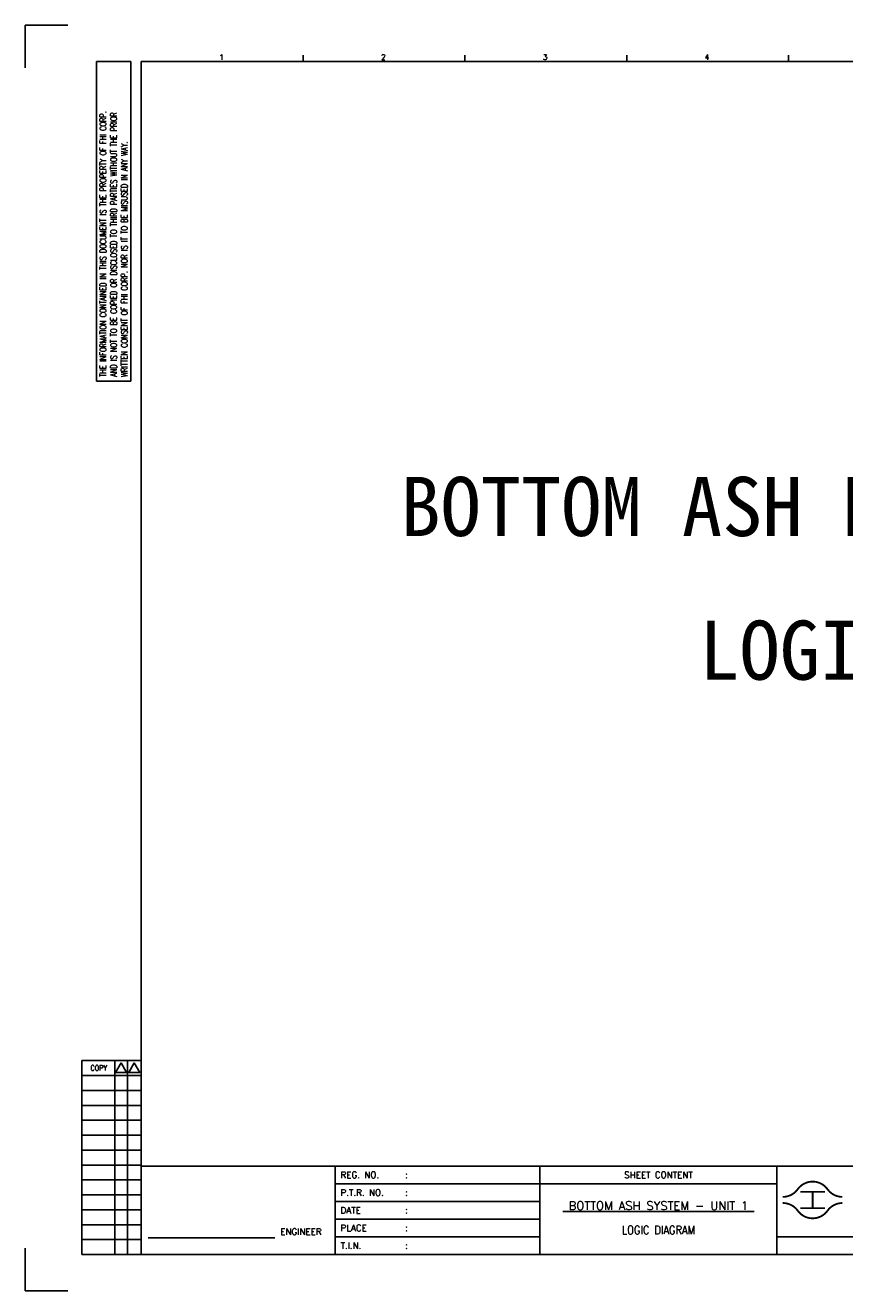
# Model space of a CAD drawing. Extents: x 1536 to 2142, y 390 to 818.
# Tile 1 of 3: x 1536 to 1813, y 390 to 818. Entities that reach past the tile are written whole.
import ezdxf
from ezdxf.enums import TextEntityAlignment as Align
from ezdxf.lldxf.tags import DXFTag

# ---------------------------------------------------------------- set-up
doc = ezdxf.new("R2010")
doc.units = 0
doc.header["$MEASUREMENT"] = 0
doc.layers.get('0').update_dxf_attribs({"linetype": 'CONTINUOUS'})
doc.layers.get('DEFPOINTS').update_dxf_attribs({"linetype": 'CONTINUOUS'})
for name, color, linetype in [('CON', 4, 'CONTINUOUS'), ('DIM', 3, 'CONTINUOUS'), ('HID', 2, 'HIDDEN'), ('TEXT', 7, 'CONTINUOUS'), ('圖框CON', 4, 'CONTINUOUS'), ('圖框DIM', 3, 'CONTINUOUS'), ('框線', 6, 'CONTINUOUS')]:
    doc.layers.add(name, color=color, linetype=linetype)
doc.styles.add('DAYUKP', font='complex', dxfattribs={"bigfont": 'DAYUKP.SHX'})
doc.styles.add('E4', font='simplex.shx', dxfattribs={"height": 4})
doc.styles.add('ROMANS', font='romans', dxfattribs={"width": 0.8})
doc.styles.get("Standard").update_dxf_attribs({"font": 'kaiu.ttf'})
tags = doc.linetypes.add('HIDDEN', pattern=[0.375, 0.25, -0.125]).pattern_tags.tags
tags[6:7] = [DXFTag(74, 4), DXFTag(75, 0), DXFTag(340, '0'), DXFTag(46, 1.0), DXFTag(50, 0.0), DXFTag(44, 0.0), DXFTag(45, 0.0)]
tags[4:5] = [DXFTag(74, 4), DXFTag(75, 0), DXFTag(340, '0'), DXFTag(46, 1.0), DXFTag(50, 0.0), DXFTag(44, 0.0), DXFTag(45, 0.0)]

# ---------------------------------------------------------------- blocks, each defined once
blk = doc.blocks.new('Sht_Cont_T3')
at = {"layer": 'TEXT', "color": 3, "linetype": 'Continuous', "style": 'E4'}
for tag, p in [('$SHT_CONT_L1$', (55.63, 24.91)), ('$SHT_CONT_L2$', (55.63, 16.61)), ('$SHT_CONT_L3$', (55.63, 8.3))]:
    blk.add_attdef(tag, text='', height=4, dxfattribs=at).set_placement(p, align=Align.MIDDLE)
blk = doc.blocks.new('1')
at = {"ltscale": 500, "const_width": 0.621}
blk.add_lwpolyline([(937.64, -36.73, -0.241531), (932.6, -34.15, 0.512989), (922.51, -34.15, -0.241531), (917.47, -36.73, -0.241531)], format="xyb", dxfattribs=at)
at = {"const_width": 0.621}
blk.add_lwpolyline([(937.64, -38.8, 0.241531), (932.6, -41.39, -0.512989), (922.51, -41.39, 0.241531), (917.47, -38.8, 0.241531)], format="xyb", dxfattribs=at)
at = {"ltscale": 500, "const_width": 0.621}
for points in [[(923.41, -35.01), (931.69, -35.01)], [(927.55, -35.01), (927.55, -40.53)], [(923.41, -40.53), (931.69, -40.53)]]:
    blk.add_lwpolyline(points, dxfattribs=at)
at = {"layer": 'CON'}
for points in [[(835.34, -56.2), (835.34, -26.3)], [(915.46, -56.2), (915.46, -26.3)]]:
    blk.add_lwpolyline(points, dxfattribs=at)
at = {"layer": 'CON', "ltscale": 500}
for points in [[(835.34, -32.28), (766.02, -32.28)], [(915.46, -32.28), (835.34, -32.28)], [(835.34, -38.26), (766.02, -38.26)], [(835.34, -44.23), (766.02, -44.23)], [(835.34, -50.21), (766.02, -50.21)]]:
    blk.add_lwpolyline(points, dxfattribs=at)
at = {"layer": 'DEFPOINTS'}
for points in [[(675.65, 359.33), (661.25, 359.33), (661.25, 344.93)], [(675.65, -68.44), (661.25, -68.44), (661.25, -54.04)]]:
    blk.add_lwpolyline(points, dxfattribs=at)
at = {"layer": 'DIM'}
for p, q in [((680.33, 9.34), (680.33, -56.2)), ((680.33, 9.34), (700.5, 9.34)), ((691.5, -56.2), (691.5, 9.34)), ((695.82, -56.2), (695.82, 9.34)), ((680.33, 4.29), (700.5, 4.29)), ((680.33, -0.75), (700.5, -0.75)), ((680.33, -5.79), (700.5, -5.79)), ((680.33, -10.83), (700.5, -10.83)), ((680.33, -15.87), (700.5, -15.87)), ((680.33, -20.91), (700.5, -20.91)), ((680.33, -25.95), (700.5, -25.95)), ((680.33, -30.99), (700.5, -30.99)), ((680.33, -36.03), (700.5, -36.03)), ((680.33, -41.08), (700.5, -41.08)), ((680.33, -46.12), (700.5, -46.12)), ((680.33, -51.16), (700.5, -51.16)), ((680.33, -56.2), (700.5, -56.2))]:
    blk.add_line(p, q, dxfattribs=at)
for points in [[(693.66, 8.62), (691.79, 5.37), (695.53, 5.37)], [(698.12, 8.62), (696.25, 5.37), (699.99, 5.37)]]:
    blk.add_lwpolyline(points, close=True, dxfattribs=at)
at = {"layer": '圖框CON'}
for p, q in [((685.38, 347.09), (696.9, 347.09)), ((685.38, 239.07), (685.38, 347.09)), ((696.9, 239.07), (696.9, 347.09)), ((755.23, 347.11), (755.23, 349.27)), ((809.96, 347.11), (809.96, 349.27)), ((864.69, 347.11), (864.69, 349.27)), ((919.43, 347.11), (919.43, 349.27)), ((685.38, 239.07), (696.9, 239.07))]:
    blk.add_line(p, q, dxfattribs=at)
for points in [[(766.02, -56.2), (766.02, -26.3)], [(1026.71, -50.21), (1010.27, -50.21), (915.46, -50.21)]]:
    blk.add_lwpolyline(points, dxfattribs=at)
at = {"layer": '圖框DIM'}
blk.add_line((702.85, -50.59), (745.66, -50.59), dxfattribs=at)
at = {"layer": '框線'}
for p, q in [((700.5, 347.09), (700.5, -56.2)), ((1247.82, 347.09), (700.5, 347.09)), ((1247.82, -26.3), (700.5, -26.3)), ((1247.82, -56.2), (700.5, -56.2))]:
    blk.add_line(p, q, dxfattribs=at)
at = {"style": 'DAYUKP'}
for s, p in [('1', (726.85, 347.7)), ('2', (781.58, 347.7)), ('3', (836.31, 347.7)), ('4', (891.04, 347.7))]:
    blk.add_text(s, height=1.8, dxfattribs=at).set_placement(p)
at = {"layer": 'DIM', "style": 'ROMANS', "width": 0.75}
for s, p in [('THE INFORMATION CONTAINED IN THIS DOCUMENT IS THE PROPERTY OF FHI CORP.', (687.54, 240.51)), ('AND IS NOT TO BE COPIED OR DISCLOSED TO THIRD PARTIES WITHOUT THE PRIOR', (691.14, 240.51)), ('WRITTEN CONSENT OF FHI CORP. NOR IS IT TO BE MISUSED IN ANY WAY.', (694.74, 240.51))]:
    blk.add_text(s, height=2.1605, rotation=90, dxfattribs=at).set_placement(p, align=Align.MIDDLE_LEFT)
at = {"layer": 'DIM', "style": 'ROMANS', "width": 0.8}
blk.add_text('COPY', height=1.8, dxfattribs=at).set_placement((686.1, 6.85), align=Align.MIDDLE)
at = {"layer": 'HID', "ltscale": 500, "style": 'ROMANS'}
for s, p in [('REG. NO.', (767.89, -29.29)), (':', (789.71, -29.29)), ('P.T.R. NO.', (767.89, -35.27)), (':', (789.71, -35.27)), ('DATE', (767.89, -41.24)), (':', (789.71, -41.24)), ('PLACE', (767.89, -47.22)), (':', (789.71, -47.22)), ('T.I.N.', (767.89, -53.21)), (':', (789.71, -53.2))]:
    blk.add_text(s, height=2.16, dxfattribs=at).set_placement(p, align=Align.MIDDLE_LEFT)
blk.add_text('SHEET CONTENT', height=2.1605, dxfattribs=at).set_placement((875.4, -29.29), align=Align.MIDDLE)
at = {"layer": 'HID', "style": 'ROMANS'}
blk.add_text('ENGINEER', height=2.16, dxfattribs=at).set_placement((754.48, -49.57), align=Align.CENTER)

msp = doc.modelspace()

# ---------------------------------------------------------------- block references
at = {"layer": 'CON'}
msp.add_blockref('1', (874.94, 458.44), dxfattribs=at)
at = {"layer": 'TEXT', "color": 0}
ref = msp.add_blockref('Sht_Cont_T3', (1710.28, 402.24), dxfattribs=dict(at, xscale=0.7201574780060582, yscale=0.7201574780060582, zscale=0.7201574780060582))
ref.add_attrib('$SHT_CONT_L1$', '%%U BOTTOM ASH SYSTEM - UNIT 1 ', dxfattribs={"color": 3, "linetype": 'Continuous', "height": 2.8806, "style": 'E4'}).set_placement((1750.34, 420.18), align=Align.TOP_CENTER)
ref.add_attrib('$SHT_CONT_L3$', 'LOGIC DIAGRAM', dxfattribs={"color": 3, "linetype": 'Continuous', "height": 2.8806, "style": 'E4', "width": 0.85}).set_placement((1750.34, 408.22), align=Align.BOTTOM_CENTER)

# ---------------------------------------------------------------- texts
at = {"layer": 'CON'}
for s, p in [('BOTTOM ASH HANDLING SYSTEM', (1663.05, 639.11)), (' LOGIC DIARAM ', (1750.57, 590.54))]:
    msp.add_text(s, height=20, dxfattribs=at).set_placement(p, align=Align.BOTTOM_LEFT)

doc.saveas('drawing.dxf')
